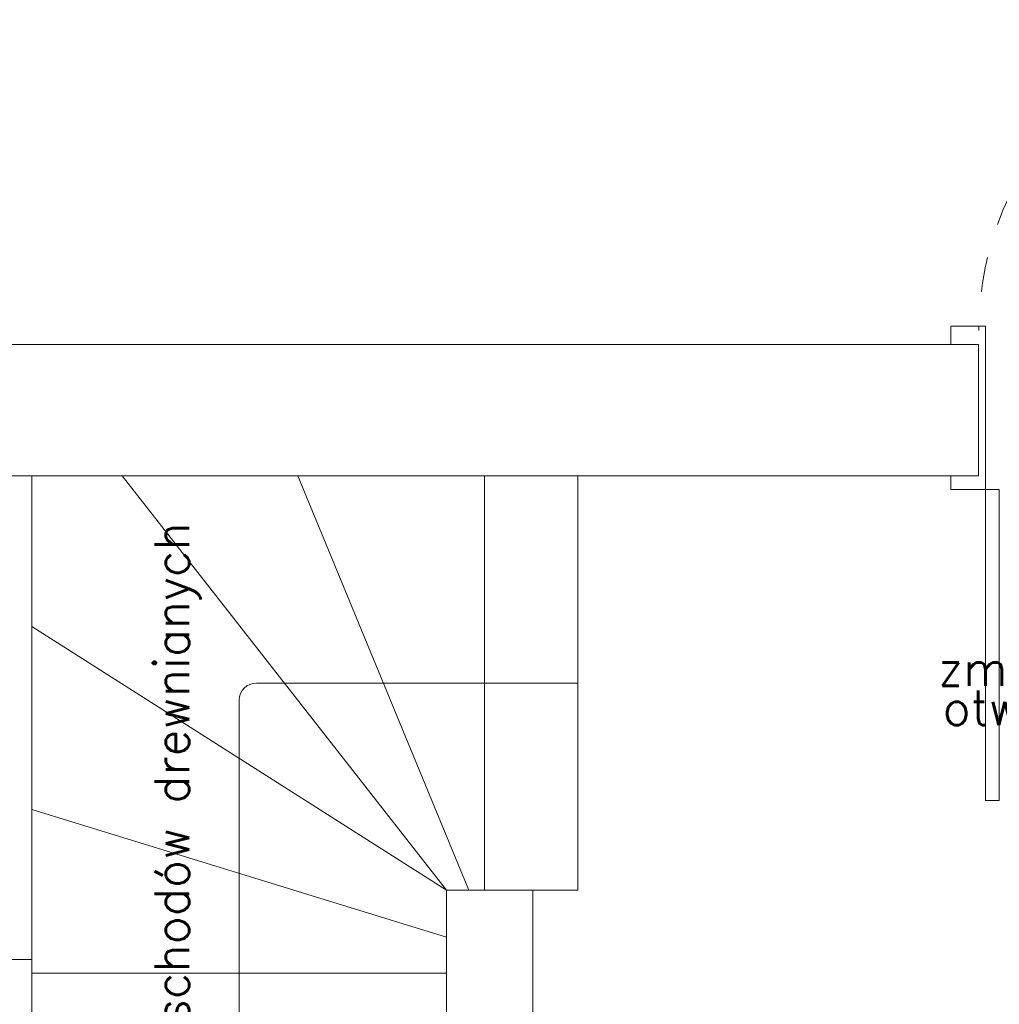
# Model space of a CAD drawing. Header units: millimetres. Extents: x -2274 to 12297, y -16157 to 26321.
# Tile 105 of 256: x -991 to -707, y -3728 to -3443. Entities that reach past the tile are written whole.
import ezdxf
from ezdxf.enums import TextEntityAlignment as Align

# ---------------------------------------------------------------- set-up
doc = ezdxf.new("R2010")
doc.units = ezdxf.units.MM
doc.linetypes.add('4002', pattern=[2, 1, -1])
doc.layers.add('-LI-WIDOK', color=2, linetype='Continuous')
doc.layers.add('PROJEKTOWANE', color=5, linetype='Continuous')
for name, color, linetype, lineweight in [('-ŚCIANY DZIAŁOWE', 3, 'Continuous', 35), ('-ŚCIANY NOŚNE', 4, 'Continuous', 53), ('CIENKA - OPISY', 2, 'Continuous', 25)]:
    doc.layers.add(name, color=color, linetype=linetype, lineweight=lineweight)
doc.layers.add('DO USU', color=7, linetype='Continuous', true_color=0x969696)
doc.styles.add('SIMPLEX', font='simplex')

msp = doc.modelspace()

# ---------------------------------------------------------------- linework, layer by layer
at = {"layer": '-LI-WIDOK', "color": 253, "lineweight": 13}
for p, q in [((-711.09, -3579), (-707.09, -3579)), ((-711.09, -3579), (-711.09, -3669)), ((-707.09, -3669), (-707.09, -3579)), ((-711.09, -3669), (-707.09, -3669))]:
    msp.add_line(p, q, dxfattribs=at)
at = {"layer": '-ŚCIANY DZIAŁOWE', "color": 253, "lineweight": 13}
for p, q in [((-711.09, -3531.75), (-721.09, -3531.75)), ((-721.09, -3531.75), (-721.09, -3534.63)), ((-711.09, -3535.75), (-711.09, -3531.75)), ((-721.09, -3534.63), (-721.09, -3537)), ((-711.09, -3579), (-711.09, -3535.75)), ((-987, -3575), (-987, -3715)), ((-721.09, -3579), (-721.09, -3575)), ((-718.09, -3579), (-721.09, -3579)), ((-713.09, -3579), (-718.09, -3579)), ((-713.09, -3579), (-711.09, -3579))]:
    msp.add_line(p, q, dxfattribs=at)
at = {"layer": '-ŚCIANY NOŚNE', "color": 253, "lineweight": 13}
for p, q in [((-1124, -3537), (-713.09, -3537)), ((-713.09, -3537), (-713.09, -3575)), ((-1137, -3575), (-987, -3575)), ((-987, -3575), (-713.09, -3575)), ((-867, -3695), (-867, -3972.89)), ((-867, -3695), (-842, -3695)), ((-842, -3695), (-842, -3972.89)), ((-987, -3715), (-1012, -3715)), ((-987, -3715), (-987, -3822.5))]:
    msp.add_line(p, q, dxfattribs=at)
at = {"layer": 'CIENKA - OPISY', "color": 253, "lineweight": 13}
for p, q in [((-867, -3695), (-960.83, -3575)), ((-860.59, -3695), (-910, -3575)), ((-856, -3695), (-856, -3575)), ((-829, -3695), (-829, -3575)), ((-867, -3695), (-987, -3618.68)), ((-856, -3635), (-922, -3635)), ((-885.29, -3635), (-913.92, -3635)), ((-829, -3635), (-856, -3635)), ((-927, -3640), (-927, -3690.1)), ((-867, -3708.61), (-987, -3671.58)), ((-927, -3690.1), (-927, -3719)), ((-829, -3695), (-842, -3695)), ((-987, -3719), (-867, -3719)), ((-927, -3719), (-927, -3773))]:
    msp.add_line(p, q, dxfattribs=at)
msp.add_arc((-922, -3640), 5, 90, 180, dxfattribs=at)
at = {"layer": 'DO USU', "color": 253, "linetype": '4002', "lineweight": 13, "ltscale": 10}
msp.add_arc((-623, -3533), 90, 90, 180, dxfattribs=at)

# ---------------------------------------------------------------- texts
at = {"layer": 'PROJEKTOWANE', "color": 253, "lineweight": 13, "style": 'SIMPLEX'}
msp.add_text('renowacja schodów drewnianych', height=10, rotation=90, dxfattribs=at).set_placement((-946.51, -3698.21), align=Align.MIDDLE_CENTER)
for s, p in [('zmiana kierunku', (-669.5, -3630.77)), ('otwierania drzwi', (-669.5, -3642.16))]:
    msp.add_text(s, height=10, dxfattribs=at).set_placement(p, align=Align.MIDDLE_CENTER)

doc.saveas('drawing.dxf')
